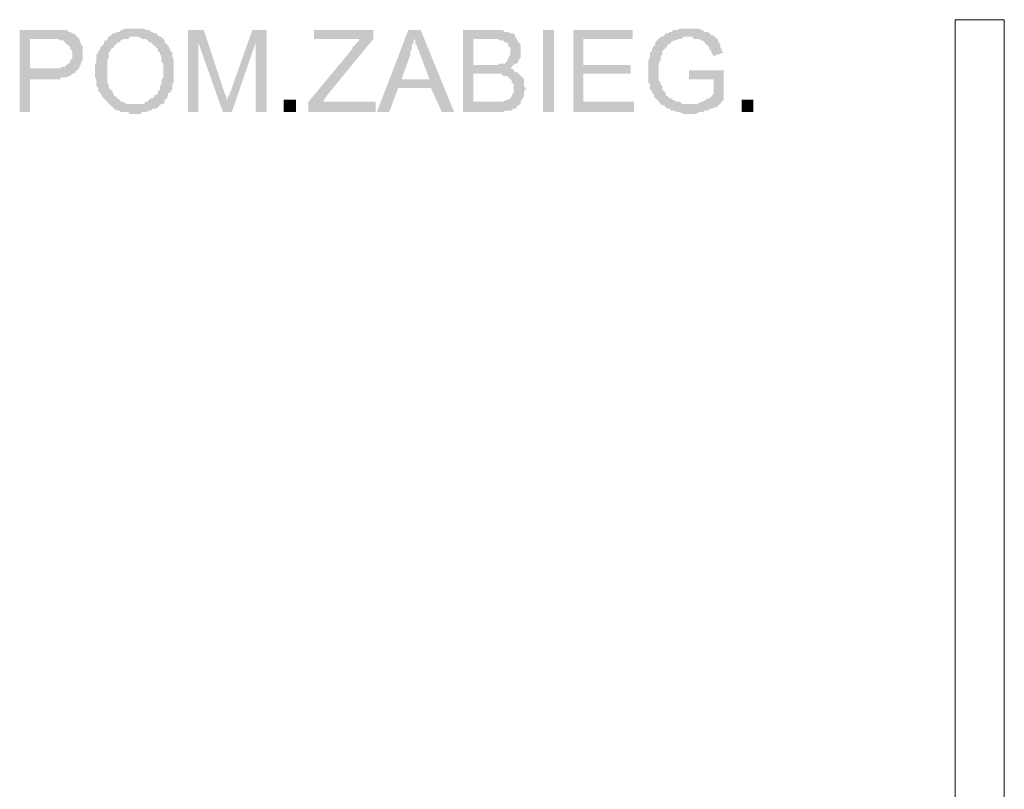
# Model space of a CAD drawing. Header units: millimetres. Extents: x 16 to 647, y 3 to 417.
# Tile 18 of 80: x 288 to 312, y 55 to 74. Entities that reach past the tile are written whole.
import ezdxf

# ---------------------------------------------------------------- set-up
doc = ezdxf.new("R2010")
doc.units = ezdxf.units.MM
doc.header["$MEASUREMENT"] = 0
doc.layers.get('0').update_dxf_attribs({"linetype": 'CONTINUOUS'})

msp = doc.modelspace()

# ---------------------------------------------------------------- hatches: boundary and pattern name
for points in [[(288.536, 73.599), (287.775, 73.599), (287.775, 71.614), (288.023, 71.614), (288.023, 72.408), (288.751, 72.408), (288.784, 72.457), (288.917, 72.457), (288.966, 72.49), (288.999, 72.49), (289.049, 72.54), (289.082, 72.54), (289.132, 72.573), (289.115, 72.59), (289.165, 72.623), (288.023, 72.672), (288.023, 73.384), (289.214, 73.384), (289.165, 73.434), (289.132, 73.467), (289.082, 73.516), (289.049, 73.516), (288.999, 73.549), (288.966, 73.549), (288.917, 73.599), (288.619, 73.599)], [(290.571, 73.632), (290.306, 73.632), (290.273, 73.599), (290.224, 73.599), (290.191, 73.549), (290.141, 73.549), (290.058, 73.516), (290.025, 73.516), (289.976, 73.467), (289.926, 73.434), (290.654, 73.434), (290.737, 73.384), (290.819, 73.384), (290.869, 73.351), (290.902, 73.301), (290.952, 73.301), (290.985, 73.252), (291.034, 73.218), (291.084, 73.169), (291.117, 73.136), (291.117, 73.086), (291.167, 73.053), (291.167, 73.003), (291.2, 72.97), (291.2, 72.838), (291.25, 72.788), (291.25, 72.457), (291.2, 72.375), (291.2, 72.292), (291.167, 72.242), (291.167, 72.16), (291.117, 72.11), (291.117, 72.077), (291.084, 72.027), (291.034, 72.027), (291.034, 71.994), (290.985, 71.944), (290.952, 71.944), (290.902, 71.911), (290.869, 71.862), (290.819, 71.862), (290.786, 71.812), (290.571, 71.812), (291.25, 71.812), (291.283, 71.862), (291.283, 71.911), (291.332, 71.944), (291.365, 72.027), (291.365, 72.077), (291.415, 72.077), (291.415, 72.11), (291.465, 72.16), (291.465, 72.292), (291.498, 72.325), (291.498, 72.871), (291.465, 72.97), (291.465, 73.053), (291.415, 73.086), (291.415, 73.136), (291.398, 73.152), (291.365, 73.218), (291.332, 73.252), (291.283, 73.301), (291.283, 73.351), (291.25, 73.384), (291.2, 73.434), (291.167, 73.434), (291.117, 73.467), (291.084, 73.516), (291.034, 73.516), (290.985, 73.549), (290.952, 73.549), (290.902, 73.599), (290.819, 73.599), (290.786, 73.632), (290.604, 73.632)], [(292.226, 73.599), (291.845, 73.599), (291.845, 71.614), (292.093, 71.614), (292.093, 73.301)], [(292.226, 73.599), (292.093, 73.301), (292.689, 71.614), (292.805, 71.911), (292.772, 71.944), (292.772, 71.994), (292.722, 72.077), (292.722, 72.11), (292.689, 72.193)], [(293.748, 73.599), (293.4, 73.599), (292.904, 72.193), (292.904, 72.16), (292.854, 72.077), (292.854, 72.027), (292.805, 71.994), (292.805, 71.911), (292.689, 71.614), (292.904, 71.614), (293.483, 73.301)], [(293.748, 73.599), (293.483, 73.301), (293.483, 71.614), (293.748, 71.614)], [(296.329, 73.599), (294.89, 73.599), (294.89, 73.384), (295.982, 73.384), (295.982, 73.351), (295.948, 73.301), (295.899, 73.252), (295.866, 73.218), (295.816, 73.169), (295.816, 73.136), (294.757, 71.862), (294.757, 71.614), (296.379, 71.614), (296.379, 71.862), (295.105, 71.862), (295.187, 71.994), (296.329, 73.384)], [(297.471, 73.599), (297.173, 73.599), (296.412, 71.614), (296.71, 71.614), (296.925, 72.193), (297.719, 72.193), (297.007, 72.408), (297.222, 73.003), (297.222, 73.086), (297.256, 73.136), (297.256, 73.218), (297.305, 73.301), (297.305, 73.384)], [(297.471, 73.599), (297.305, 73.384), (297.338, 73.351), (297.338, 73.252), (297.388, 73.218), (297.388, 73.169), (297.438, 73.086), (297.438, 73.053), (297.471, 72.97), (297.686, 72.408), (297.007, 72.408), (297.719, 72.193), (297.984, 71.614), (298.281, 71.614)], [(299.258, 73.599), (298.496, 73.599), (298.496, 71.614), (299.456, 71.614), (299.506, 71.647), (299.638, 71.647), (299.721, 71.696), (299.754, 71.696), (299.804, 71.729), (299.787, 71.746), (299.837, 71.779), (299.886, 71.812), (298.745, 71.862), (298.745, 72.54), (299.837, 72.54), (299.804, 72.573), (299.754, 72.573), (299.721, 72.623), (299.671, 72.672), (299.638, 72.672), (299.671, 72.706), (299.721, 72.755), (298.745, 72.755), (298.745, 73.384), (299.804, 73.384), (299.754, 73.434), (299.754, 73.467), (299.721, 73.516), (299.638, 73.516), (299.588, 73.549), (299.506, 73.549), (299.456, 73.599), (299.291, 73.599)], [(300.432, 73.599), (300.432, 71.614), (300.697, 71.614), (300.697, 73.599)], [(302.6, 73.599), (301.16, 73.599), (301.16, 71.614), (302.633, 71.614), (302.633, 71.862), (301.408, 71.862), (301.408, 72.54), (302.55, 72.54), (302.55, 72.755), (301.408, 72.755), (301.408, 73.384), (302.6, 73.384)], [(303.956, 73.632), (303.741, 73.632), (303.692, 73.599), (303.576, 73.599), (303.526, 73.549), (303.493, 73.549), (303.444, 73.516), (303.394, 73.516), (303.361, 73.467), (303.311, 73.434), (303.278, 73.434), (303.228, 73.384), (303.195, 73.351), (303.146, 73.301), (303.146, 73.252), (303.113, 73.218), (303.063, 73.136), (303.063, 73.086), (303.013, 73.053), (303.013, 72.921), (302.98, 72.871), (302.98, 72.325), (303.013, 72.292), (303.013, 72.16), (303.063, 72.11), (303.063, 72.077), (303.113, 72.027), (303.113, 71.994), (303.146, 71.944), (303.195, 71.911), (303.228, 71.862), (303.278, 71.812), (303.311, 71.779), (303.956, 71.812), (303.791, 71.812), (303.741, 71.862), (303.659, 71.862), (303.576, 71.911), (303.526, 71.944), (303.493, 71.944), (303.444, 71.994), (303.394, 72.027), (303.394, 72.077), (303.361, 72.11), (303.311, 72.16), (303.311, 72.242), (303.278, 72.292), (303.278, 72.325), (303.228, 72.375), (303.228, 72.623), (303.228, 72.788), (303.278, 72.871), (303.278, 72.97), (303.311, 73.003), (303.311, 73.086), (303.361, 73.136), (303.394, 73.169), (303.444, 73.218), (303.444, 73.252), (303.493, 73.252), (303.526, 73.301), (303.609, 73.351), (303.659, 73.351), (303.692, 73.384), (303.791, 73.384), (303.824, 73.434), (304.585, 73.434), (304.552, 73.467), (304.502, 73.467), (304.453, 73.516), (304.42, 73.549), (304.337, 73.549), (304.287, 73.599), (304.254, 73.599), (304.205, 73.632), (304.039, 73.632)], [(289.214, 73.384), (288.536, 73.384), (288.702, 73.384), (288.751, 73.351), (288.834, 73.351), (288.867, 73.301), (288.917, 73.252), (288.966, 73.218), (288.95, 73.235), (288.999, 73.169), (288.999, 73.136), (289.049, 73.086), (289.049, 73.003), (289.049, 72.921), (288.999, 72.871), (288.999, 72.838), (288.966, 72.788), (288.917, 72.755), (288.9, 72.755), (288.867, 72.706), (288.784, 72.706), (288.751, 72.672), (288.023, 72.672), (289.165, 72.623), (289.214, 72.672), (289.214, 72.706), (289.248, 72.755), (289.248, 72.788), (289.297, 72.871), (289.297, 73.053), (289.297, 73.218), (289.248, 73.252), (289.248, 73.301), (289.214, 73.351)], [(289.926, 73.434), (289.893, 73.384), (289.893, 73.351), (289.843, 73.351), (289.81, 73.301), (289.81, 73.252), (289.76, 73.218), (289.727, 73.169), (289.727, 73.136), (289.678, 73.086), (289.678, 73.053), (289.628, 73.003), (289.628, 72.838), (289.595, 72.755), (289.595, 72.573), (289.595, 72.457), (289.628, 72.408), (289.628, 72.242), (289.678, 72.193), (289.678, 72.11), (289.727, 72.077), (289.711, 72.093), (289.76, 72.027), (289.76, 71.994), (289.81, 71.944), (289.843, 71.911), (289.893, 71.862), (289.926, 71.812), (289.976, 71.779), (290.025, 71.729), (290.058, 71.696), (290.042, 71.696), (290.141, 71.647), (290.191, 71.647), (290.224, 71.614), (290.406, 71.614), (290.439, 71.564), (290.687, 71.564), (290.737, 71.614), (290.819, 71.614), (290.902, 71.647), (290.952, 71.647), (290.985, 71.696), (291.084, 71.696), (291.117, 71.729), (291.167, 71.779), (291.2, 71.812), (290.356, 71.812), (290.273, 71.862), (290.224, 71.862), (290.191, 71.911), (290.141, 71.944), (290.108, 71.994), (290.058, 71.994), (290.058, 72.027), (290.025, 72.077), (290.025, 72.11), (289.976, 72.16), (289.926, 72.193), (289.926, 72.292), (289.893, 72.325), (289.893, 72.871), (289.926, 72.921), (289.926, 73.053), (289.976, 73.086), (289.976, 73.136), (290.025, 73.169), (290.058, 73.169), (290.058, 73.218), (290.108, 73.252), (290.141, 73.301), (290.191, 73.301), (290.224, 73.351), (290.306, 73.384), (290.406, 73.384), (290.439, 73.434), (290.571, 73.434)], [(299.804, 73.384), (299.158, 73.384), (299.34, 73.384), (299.373, 73.351), (299.456, 73.351), (299.506, 73.301), (299.555, 73.301), (299.588, 73.252), (299.588, 73.218), (299.638, 73.169), (299.638, 73.053), (299.638, 73.003), (299.588, 72.921), (299.588, 72.871), (299.572, 72.888), (299.555, 72.838), (299.506, 72.788), (299.373, 72.788), (299.34, 72.755), (298.745, 72.755), (299.721, 72.755), (299.754, 72.788), (299.804, 72.788), (299.837, 72.838), (299.837, 72.871), (299.886, 72.921), (299.886, 73.086), (299.886, 73.252), (299.837, 73.301), (299.804, 73.351)], [(304.585, 73.434), (303.956, 73.434), (304.039, 73.434), (304.072, 73.384), (304.205, 73.384), (304.254, 73.351), (304.287, 73.351), (304.337, 73.301), (304.37, 73.252), (304.42, 73.218), (304.453, 73.169), (304.453, 73.136), (304.502, 73.086), (304.502, 73.053), (304.552, 72.97), (304.8, 73.053), (304.751, 73.086), (304.751, 73.136), (304.718, 73.169), (304.718, 73.252), (304.668, 73.301), (304.668, 73.351), (304.635, 73.384), (304.618, 73.4)], [(304.8, 72.623), (303.956, 72.623), (303.956, 72.408), (304.552, 72.408), (304.552, 72.027), (304.536, 72.044), (304.502, 71.994), (304.453, 71.944), (304.42, 71.944), (304.37, 71.911), (304.287, 71.862), (304.254, 71.862), (304.172, 71.812), (303.956, 71.812), (303.311, 71.779), (303.361, 71.779), (303.394, 71.729), (303.444, 71.696), (303.493, 71.696), (303.526, 71.647), (303.609, 71.647), (303.659, 71.614), (303.741, 71.614), (303.824, 71.564), (304.122, 71.564), (304.205, 71.614), (304.287, 71.614), (304.337, 71.647), (304.42, 71.647), (304.453, 71.696), (304.502, 71.696), (304.585, 71.729), (304.635, 71.729), (304.668, 71.779), (304.718, 71.812), (304.751, 71.862), (304.8, 71.911)], [(299.837, 72.54), (299.208, 72.54), (299.423, 72.54), (299.456, 72.49), (299.555, 72.49), (299.588, 72.457), (299.638, 72.408), (299.671, 72.375), (299.671, 72.325), (299.721, 72.292), (299.721, 72.077), (299.671, 72.027), (299.671, 71.994), (299.638, 71.944), (299.588, 71.911), (299.555, 71.911), (299.456, 71.862), (298.745, 71.862), (299.886, 71.812), (299.886, 71.862), (299.936, 71.944), (299.969, 71.994), (299.969, 72.11), (300.019, 72.193), (299.969, 72.242), (299.969, 72.408), (299.936, 72.457), (299.886, 72.49), (299.87, 72.507)], [(294.162, 71.911), (294.162, 71.614), (294.459, 71.614), (294.459, 71.911)], [(305.23, 71.911), (305.23, 71.614), (305.512, 71.614), (305.512, 71.911)]]:
    msp.add_hatch(color=7).paths.add_polyline_path(points)

# ---------------------------------------------------------------- linework, layer by layer
at = {"color": 252, "linetype": 'Continuous', "lineweight": 18, "true_color": 0x989898}
for points in [[(310.393, 73.847), (311.584, 73.847), (311.584, 40.475)], [(310.393, 73.847), (310.393, 40.475)]]:
    msp.add_lwpolyline(points, dxfattribs=at)

doc.saveas('drawing.dxf')
